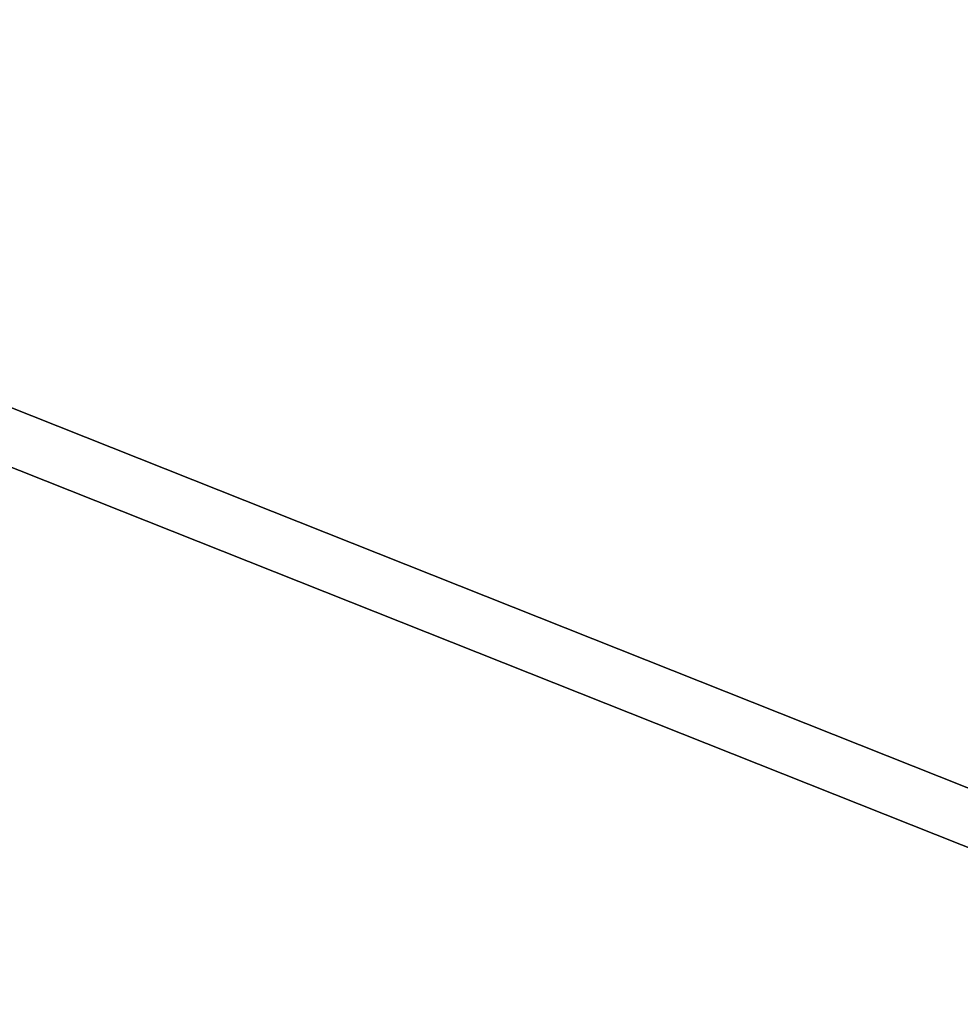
# Model space of a CAD drawing. Header units: millimetres. Extents: x -1690 to 192, y -898 to 54.
# Tile 146 of 256: x 52 to 77, y -835 to -809. Entities that reach past the tile are written whole.
import ezdxf

# ---------------------------------------------------------------- set-up
doc = ezdxf.new("R2010")
doc.units = ezdxf.units.MM
doc.header["$MEASUREMENT"] = 0
doc.layers.add('OVIDIO 186x93x72h', color=7, linetype='Continuous')

msp = doc.modelspace()

# ---------------------------------------------------------------- linework, layer by layer
at = {"layer": 'OVIDIO 186x93x72h', "extrusion": (0.114881, -0.045678, 0.992329)}
for points in [[(-739.678, -238.767), (-739.678, -345.623)], [(-739.678, -345.623), (-739.678, -238.767)], [(-740.135, -238.767), (-740.135, -345.623)], [(-740.135, -345.623), (-740.135, -238.767)], [(-725.196, -331.876), (-725.196, -276.685)], [(-725.424, -331.659), (-725.424, -277.255)], [(-741.279, -239.42), (-741.279, -348.336)], [(-741.966, -239.421), (-741.966, -348.336)]]:
    msp.add_lwpolyline(points, dxfattribs=at)
at = {"layer": 'OVIDIO 186x93x72h', "extrusion": (-0.202852, 0.108979, 0.973126)}
for points in [[(701.612, 553.598), (701.612, 714.254)], [(701.612, 714.254), (701.612, 553.598)], [(701.907, 714.254), (701.907, 553.598)], [(702.202, 553.598), (702.202, 714.254)], [(702.202, 714.254), (702.202, 553.598)]]:
    msp.add_lwpolyline(points, dxfattribs=at)
at = {"layer": 'OVIDIO 186x93x72h', "extrusion": (-0.202871, 0.108992, 0.973121)}
for points in [[(699.773, 630.5), (699.773, 573.119)], [(699.773, 573.119), (699.773, 630.5)]]:
    msp.add_lwpolyline(points, dxfattribs=at)
at = {"layer": 'OVIDIO 186x93x72h', "extrusion": (-0.202866, 0.108989, 0.973122)}
for points in [[(700.486, 573.114), (700.486, 630.495)], [(701.199, 573.114), (701.199, 630.495)], [(701.199, 630.495), (701.199, 573.114)]]:
    msp.add_lwpolyline(points, dxfattribs=at)
at = {"layer": 'OVIDIO 186x93x72h', "extrusion": (-0.046296, 0.021464, 0.998697)}
for points in [[(724.482, 433.114), (724.482, 534.419)], [(725.968, 434.082), (725.968, 534.594)]]:
    msp.add_lwpolyline(points, dxfattribs=at)
at = {"layer": 'OVIDIO 186x93x72h', "extrusion": (-0.12261, -0.276089, 0.953279)}
msp.add_lwpolyline([(401.434, -489.373), (401.434, -490.873)], dxfattribs=at)
at = {"layer": 'OVIDIO 186x93x72h'}
for points in [[(129.79, -850.128, 665.589), (129.099, -849.853, 665.682), (29.753, -810.352, 679.002)], [(29.753, -810.352, 679.002), (129.099, -849.853, 665.682), (129.79, -850.128, 665.589)], [(29.172, -811.659, 678.548), (128.518, -851.16, 665.229), (129.21, -851.435, 665.136)], [(129.21, -851.435, 665.136), (128.518, -851.16, 665.229), (29.172, -811.659, 678.548)]]:
    msp.add_polyline3d(points, dxfattribs=at)

doc.saveas('drawing.dxf')
